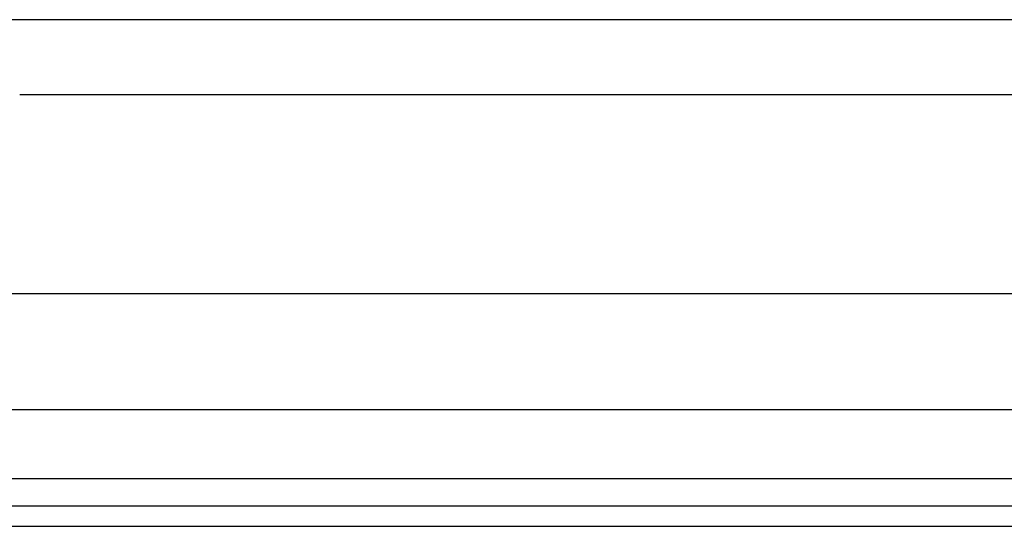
# Model space of a CAD drawing. Header units: inches. Extents: x 10 to 196, y 10 to 109.
# Tile 30 of 239: x 20.96 to 24.3, y 17.44 to 19.16. Entities that reach past the tile are written whole.
import ezdxf

# ---------------------------------------------------------------- set-up
doc = ezdxf.new("R2010")
doc.units = ezdxf.units.IN
doc.header["$MEASUREMENT"] = 0
doc.layers.add('Visible Edges(ANSI)', color=7, linetype='Continuous', lineweight=25)
doc.layers.add('Visible Tangent Edges(ANSI)', color=7, linetype='Continuous', lineweight=25)

msp = doc.modelspace()

# ---------------------------------------------------------------- linework, layer by layer
at = {"layer": 'Visible Edges(ANSI)'}
for p, q in [((24.7144, 19.157), (20.8761, 19.157)), ((24.6284, 18.9023), (20.9621, 18.9023)), ((11.2224, 18.2304), (33.3666, 18.2304)), ((33.3666, 17.8367), (11.2224, 17.8367)), ((34.1027, 17.511), (10.5067, 17.511)), ((10.5067, 17.443), (34.1027, 17.443))]:
    msp.add_line(p, q, dxfattribs=at)
at = {"layer": 'Visible Tangent Edges(ANSI)'}
msp.add_line((34.1027, 17.604), (10.5067, 17.604), dxfattribs=at)

doc.saveas('drawing.dxf')
